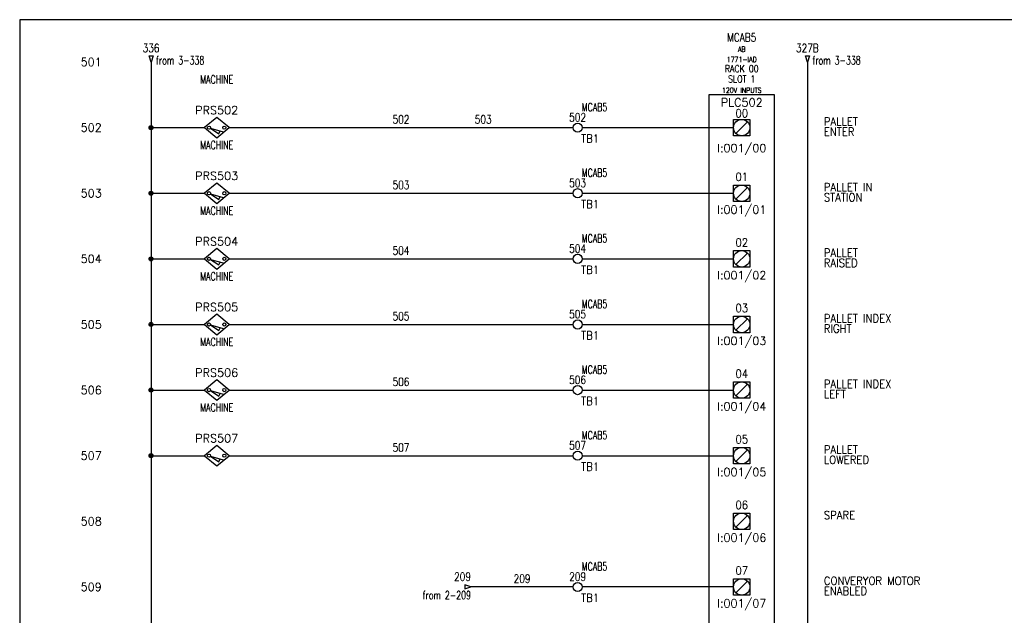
# Model space of a CAD drawing. Header units: inches. Extents: x 0 to 30, y 0 to 19.
# Tile 2 of 2: x 0 to 15, y 9.9 to 19. Entities that reach past the tile are written whole.
import ezdxf
from ezdxf.enums import TextEntityAlignment as Align

# ---------------------------------------------------------------- set-up
doc = ezdxf.new("R2010")
doc.units = ezdxf.units.IN
doc.header["$MEASUREMENT"] = 0
for name, color, linetype in [('BLK_14AWG', 252, 'Continuous'), ('DESC', 1, 'Continuous'), ('LOC', 140, 'Continuous'), ('MISC', 30, 'Continuous'), ('RED_18AWG', 1, 'Continuous'), ('SYMS', 7, 'Continuous'), ('TAGS', 30, 'Continuous'), ('TERMS', 6, 'Continuous'), ('WHT_16AWG', 7, 'Continuous'), ('WIRECOPY', 52, 'Continuous'), ('WIRENO', 3, 'Continuous'), ('WIREREF', 52, 'Continuous'), ('WIREREF_DEST', 62, 'Continuous'), ('XREF', 7, 'Continuous')]:
    doc.layers.add(name, color=color, linetype=linetype)
doc.layers.add('Viewports', color=3, linetype='Continuous', plot=False)
doc.styles.add('WD', font='romans.shx')

# ---------------------------------------------------------------- blocks, each defined once
blk = doc.blocks.new('PLCIO_4C34')
at = {"layer": 'SYMS'}
for p, q in [((0.5, 0.5), (-0.5, 0.5)), ((-0.5, 0.5), (-0.5, -16.375)), ((0.5, -16.375), (0.5, 0.5)), ((-0.125, 0.125), (0.125, 0.125)), ((-0.125, -0.125), (-0.125, 0.125)), ((-0.125, 0.125), (0.125, 0.125)), ((-0.125, -0.125), (-0.125, 0.125)), ((0.088, 0.088), (-0.088, -0.088)), ((0.125, 0.125), (0.125, -0.125)), ((0.125, 0.125), (0.125, -0.125)), ((0.125, -0.125), (-0.125, -0.125)), ((0.125, -0.125), (-0.125, -0.125)), ((-0.125, -0.875), (0.125, -0.875)), ((-0.125, -1.125), (-0.125, -0.875)), ((-0.125, -0.875), (0.125, -0.875)), ((-0.125, -1.125), (-0.125, -0.875)), ((0.125, -0.875), (0.125, -1.125)), ((0.125, -0.875), (0.125, -1.125)), ((0.088, -0.912), (-0.088, -1.088)), ((0.125, -1.125), (-0.125, -1.125)), ((0.125, -1.125), (-0.125, -1.125)), ((-0.125, -1.875), (0.125, -1.875)), ((-0.125, -2.125), (-0.125, -1.875)), ((-0.125, -1.875), (0.125, -1.875)), ((-0.125, -2.125), (-0.125, -1.875)), ((0.088, -1.912), (-0.088, -2.088)), ((0.125, -1.875), (0.125, -2.125)), ((0.125, -1.875), (0.125, -2.125)), ((0.125, -2.125), (-0.125, -2.125)), ((0.125, -2.125), (-0.125, -2.125)), ((-0.125, -2.875), (0.125, -2.875)), ((-0.125, -3.125), (-0.125, -2.875)), ((-0.125, -2.875), (0.125, -2.875)), ((-0.125, -3.125), (-0.125, -2.875)), ((0.088, -2.912), (-0.088, -3.088)), ((0.125, -2.875), (0.125, -3.125)), ((0.125, -2.875), (0.125, -3.125)), ((0.125, -3.125), (-0.125, -3.125)), ((0.125, -3.125), (-0.125, -3.125)), ((-0.125, -3.875), (0.125, -3.875)), ((-0.125, -4.125), (-0.125, -3.875)), ((-0.125, -3.875), (0.125, -3.875)), ((-0.125, -4.125), (-0.125, -3.875)), ((0.125, -3.875), (0.125, -4.125)), ((0.125, -3.875), (0.125, -4.125)), ((0.088, -3.912), (-0.088, -4.088)), ((0.125, -4.125), (-0.125, -4.125)), ((0.125, -4.125), (-0.125, -4.125)), ((-0.125, -4.875), (0.125, -4.875)), ((-0.125, -5.125), (-0.125, -4.875)), ((-0.125, -4.875), (0.125, -4.875)), ((-0.125, -5.125), (-0.125, -4.875)), ((0.088, -4.912), (-0.088, -5.088)), ((0.125, -4.875), (0.125, -5.125)), ((0.125, -4.875), (0.125, -5.125)), ((0.125, -5.125), (-0.125, -5.125)), ((0.125, -5.125), (-0.125, -5.125)), ((-0.125, -5.875), (0.125, -5.875)), ((-0.125, -6.125), (-0.125, -5.875)), ((-0.125, -5.875), (0.125, -5.875)), ((-0.125, -6.125), (-0.125, -5.875)), ((0.088, -5.912), (-0.088, -6.088)), ((0.125, -5.875), (0.125, -6.125)), ((0.125, -5.875), (0.125, -6.125)), ((0.125, -6.125), (-0.125, -6.125)), ((0.125, -6.125), (-0.125, -6.125)), ((-0.125, -6.875), (0.125, -6.875)), ((-0.125, -7.125), (-0.125, -6.875)), ((-0.125, -6.875), (0.125, -6.875)), ((-0.125, -7.125), (-0.125, -6.875)), ((0.125, -6.875), (0.125, -7.125)), ((0.125, -6.875), (0.125, -7.125)), ((0.088, -6.912), (-0.088, -7.088)), ((0.125, -7.125), (-0.125, -7.125)), ((0.125, -7.125), (-0.125, -7.125)), ((-0.125, -7.875), (0.125, -7.875)), ((-0.125, -8.125), (-0.125, -7.875)), ((-0.125, -7.875), (0.125, -7.875)), ((-0.125, -8.125), (-0.125, -7.875)), ((0.088, -7.912), (-0.088, -8.088)), ((0.125, -7.875), (0.125, -8.125)), ((0.125, -7.875), (0.125, -8.125)), ((0.125, -8.125), (-0.125, -8.125)), ((0.125, -8.125), (-0.125, -8.125)), ((-0.125, -8.875), (0.125, -8.875)), ((-0.125, -9.125), (-0.125, -8.875)), ((-0.125, -8.875), (0.125, -8.875)), ((-0.125, -9.125), (-0.125, -8.875)), ((0.088, -8.912), (-0.088, -9.088)), ((0.125, -8.875), (0.125, -9.125)), ((0.125, -8.875), (0.125, -9.125)), ((0.125, -9.125), (-0.125, -9.125)), ((0.125, -9.125), (-0.125, -9.125)), ((-0.125, -9.875), (0.125, -9.875)), ((-0.125, -10.125), (-0.125, -9.875)), ((-0.125, -9.875), (0.125, -9.875)), ((-0.125, -10.125), (-0.125, -9.875)), ((0.125, -9.875), (0.125, -10.125)), ((0.125, -9.875), (0.125, -10.125)), ((0.088, -9.912), (-0.088, -10.088)), ((0.125, -10.125), (-0.125, -10.125)), ((0.125, -10.125), (-0.125, -10.125)), ((-0.125, -10.875), (0.125, -10.875)), ((-0.125, -11.125), (-0.125, -10.875)), ((-0.125, -10.875), (0.125, -10.875)), ((-0.125, -11.125), (-0.125, -10.875)), ((0.088, -10.912), (-0.088, -11.088)), ((0.125, -10.875), (0.125, -11.125)), ((0.125, -10.875), (0.125, -11.125)), ((0.125, -11.125), (-0.125, -11.125)), ((0.125, -11.125), (-0.125, -11.125)), ((-0.125, -11.875), (0.125, -11.875)), ((-0.125, -12.125), (-0.125, -11.875)), ((-0.125, -11.875), (0.125, -11.875)), ((-0.125, -12.125), (-0.125, -11.875)), ((0.088, -11.912), (-0.088, -12.088)), ((0.125, -11.875), (0.125, -12.125)), ((0.125, -11.875), (0.125, -12.125)), ((0.125, -12.125), (-0.125, -12.125)), ((0.125, -12.125), (-0.125, -12.125)), ((-0.125, -12.875), (0.125, -12.875)), ((-0.125, -13.125), (-0.125, -12.875)), ((-0.125, -12.875), (0.125, -12.875)), ((-0.125, -13.125), (-0.125, -12.875)), ((0.125, -12.875), (0.125, -13.125)), ((0.125, -12.875), (0.125, -13.125)), ((0.088, -12.912), (-0.088, -13.088)), ((0.125, -13.125), (-0.125, -13.125)), ((0.125, -13.125), (-0.125, -13.125)), ((-0.125, -13.875), (0.125, -13.875)), ((-0.125, -14.125), (-0.125, -13.875)), ((-0.125, -13.875), (0.125, -13.875)), ((-0.125, -14.125), (-0.125, -13.875)), ((0.088, -13.912), (-0.088, -14.088)), ((0.125, -13.875), (0.125, -14.125)), ((0.125, -13.875), (0.125, -14.125)), ((0.125, -14.125), (-0.125, -14.125)), ((0.125, -14.125), (-0.125, -14.125)), ((-0.125, -14.875), (0.125, -14.875)), ((-0.125, -15.125), (-0.125, -14.875)), ((-0.125, -14.875), (0.125, -14.875)), ((-0.125, -15.125), (-0.125, -14.875)), ((0.088, -14.912), (-0.088, -15.088)), ((0.125, -14.875), (0.125, -15.125)), ((0.125, -14.875), (0.125, -15.125)), ((0.125, -15.125), (-0.125, -15.125)), ((0.125, -15.125), (-0.125, -15.125)), ((-0.125, -15.875), (0.125, -15.875)), ((-0.125, -16.125), (-0.125, -15.875)), ((0.125, -15.875), (0.125, -16.125)), ((0.088, -15.912), (-0.088, -16.088)), ((0.125, -16.125), (-0.125, -16.125)), ((-0.5, -16.375), (0.5, -16.375))]:
    blk.add_line(p, q, dxfattribs=at)
for centre in [(0, 0), (0, -1), (0, -2), (0, -3), (0, -4), (0, -5), (0, -6), (0, -7), (0, -8), (0, -9), (0, -10), (0, -11), (0, -12), (0, -13), (0, -14), (0, -15), (0, -16)]:
    blk.add_circle(centre, 0.125, dxfattribs=at)
at = {"layer": 'SYMS', "style": 'WD'}
for tag, width, p in [('INST', 0.8, (0, 1.482)), ('LOC', 0.8, (0, 1.312)), ('MFG', 0.8, (0, 1.156)), ('CAT', 0.9, (0, 1)), ('DESC', 0.8, (0, 0.53)), ('TERM01', 0.9, (0, 0.156)), ('TERM02', 0.9, (0, -0.812)), ('TERM03', 0.9, (0, -1.812)), ('TERM04', 0.9, (0, -2.812)), ('TERM05', 0.9, (0, -3.812)), ('TERM06', 0.9, (0, -4.812)), ('TERM07', 0.9, (0, -5.812)), ('TERM08', 0.9, (0, -6.812)), ('TERM09', 0.9, (0, -7.812)), ('TERM10', 0.9, (0, -8.812)), ('TERM11', 0.9, (0, -9.812)), ('TERM12', 0.9, (0, -10.812)), ('TERM13', 0.9, (0, -11.812)), ('TERM14', 0.9, (0, -12.812)), ('TERM15', 0.9, (0, -13.812)), ('TERM16', 0.9, (0, -14.812)), ('TERM17', 0.9, (0, -15.812))]:
    blk.add_attdef(tag, text='', height=0.125, dxfattribs=dict(at, width=width)).set_placement(p, align=Align.CENTER)
at = {"layer": 'SYMS', "linetype": 'Continuous', "style": 'WD', "flags": 9}
blk.add_attdef('ASSYCODE', text='', height=0.01, dxfattribs=at).set_placement((0.23, 1.071), align=Align.CENTER)
at = {"layer": 'SYMS', "style": 'WD'}
for tag, p in [('LINE1', (0, 0.844)), ('LINE2', (0, 0.688)), ('TAG', (0, 0.322))]:
    blk.add_attdef(tag, text='', height=0.125, dxfattribs=at).set_placement(p, align=Align.CENTER)
at = {"layer": 'SYMS', "style": 'WD', "width": 0.9}
for tag, p in [('DESCA01', (1.25, 0.031)), ('DESCB01', (1.25, -0.125)), ('DESCC01', (1.25, -0.281)), ('DESCD01', (1.25, -0.438)), ('DESCE01', (1.25, -0.594)), ('DESCA02', (1.25, -0.969)), ('DESCB02', (1.25, -1.125)), ('DESCC02', (1.25, -1.281)), ('DESCD02', (1.25, -1.438)), ('DESCE02', (1.25, -1.594)), ('DESCA03', (1.25, -1.969)), ('DESCB03', (1.25, -2.125)), ('DESCC03', (1.25, -2.281)), ('DESCD03', (1.25, -2.438)), ('DESCE03', (1.25, -2.594)), ('DESCA04', (1.25, -2.969)), ('DESCB04', (1.25, -3.125)), ('DESCC04', (1.25, -3.281)), ('DESCD04', (1.25, -3.438)), ('DESCE04', (1.25, -3.594)), ('DESCA05', (1.25, -3.969)), ('DESCB05', (1.25, -4.125)), ('DESCC05', (1.25, -4.281)), ('DESCD05', (1.25, -4.438)), ('DESCE05', (1.25, -4.594)), ('DESCA06', (1.25, -4.969)), ('DESCB06', (1.25, -5.125)), ('DESCC06', (1.25, -5.281)), ('DESCD06', (1.25, -5.438)), ('DESCE06', (1.25, -5.594)), ('DESCA07', (1.25, -5.969)), ('DESCB07', (1.25, -6.125)), ('DESCC07', (1.25, -6.281)), ('DESCD07', (1.25, -6.438)), ('DESCE07', (1.25, -6.594)), ('DESCA08', (1.25, -6.969)), ('DESCB08', (1.25, -7.125)), ('DESCC08', (1.25, -7.281)), ('DESCD08', (1.25, -7.438)), ('DESCE08', (1.25, -7.594)), ('DESCA09', (1.25, -7.969)), ('DESCB09', (1.25, -8.125)), ('DESCC09', (1.25, -8.281)), ('DESCD09', (1.25, -8.438)), ('DESCE09', (1.25, -8.594)), ('DESCA10', (1.25, -8.969)), ('DESCB10', (1.25, -9.125)), ('DESCC10', (1.25, -9.281)), ('DESCD10', (1.25, -9.438)), ('DESCE10', (1.25, -9.594)), ('DESCA11', (1.25, -9.969)), ('DESCB11', (1.25, -10.125)), ('DESCC11', (1.25, -10.281)), ('DESCD11', (1.25, -10.438)), ('DESCE11', (1.25, -10.594)), ('DESCA12', (1.25, -10.969)), ('DESCB12', (1.25, -11.125)), ('DESCC12', (1.25, -11.281)), ('DESCD12', (1.25, -11.438)), ('DESCE12', (1.25, -11.594)), ('DESCA13', (1.25, -11.969)), ('DESCB13', (1.25, -12.125)), ('DESCC13', (1.25, -12.281)), ('DESCD13', (1.25, -12.438)), ('DESCE13', (1.25, -12.594)), ('DESCA14', (1.25, -12.969)), ('DESCB14', (1.25, -13.125)), ('DESCC14', (1.25, -13.281)), ('DESCD14', (1.25, -13.438)), ('DESCE14', (1.25, -13.594)), ('DESCA15', (1.25, -13.969)), ('DESCB15', (1.25, -14.125)), ('DESCC15', (1.25, -14.281)), ('DESCD15', (1.25, -14.438)), ('DESCE15', (1.25, -14.594)), ('DESCA16', (1.25, -14.969)), ('DESCB16', (1.25, -15.125)), ('DESCC16', (1.25, -15.281)), ('DESCD16', (1.25, -15.438)), ('DESCE16', (1.25, -15.594))]:
    blk.add_attdef(tag, p, '', height=0.125, dxfattribs=at)
at = {"layer": 'SYMS', "style": 'WD', "flags": 1}
for tag, p in [('X4TERM01', (-0.125, 0)), ('X4TERM02', (-0.125, -1)), ('X4TERM03', (-0.125, -2)), ('X4TERM04', (-0.125, -3)), ('X4TERM05', (-0.125, -4)), ('X4TERM06', (-0.125, -5)), ('X4TERM07', (-0.125, -6)), ('X4TERM08', (-0.125, -7)), ('X4TERM09', (-0.125, -8)), ('X4TERM10', (-0.125, -9)), ('X4TERM11', (-0.125, -10)), ('X4TERM12', (-0.125, -11)), ('X4TERM13', (-0.125, -12)), ('X4TERM14', (-0.125, -13)), ('X4TERM15', (-0.125, -14)), ('X4TERM16', (-0.125, -15)), ('X1TERM17', (0.125, -16))]:
    blk.add_attdef(tag, p, '', height=0.01, dxfattribs=at)
at = {"layer": 'SYMS', "style": 'WD', "width": 0.9}
for tag, p in [('TERMDESC01', (-0.188, -0.062)), ('TERMDESC02', (-0.188, -1.062)), ('TERMDESC03', (-0.188, -2.062)), ('TERMDESC04', (-0.188, -3.062)), ('TERMDESC05', (-0.188, -4.062)), ('TERMDESC06', (-0.188, -5.062)), ('TERMDESC07', (-0.188, -6.062)), ('TERMDESC08', (-0.188, -7.062)), ('TERMDESC09', (-0.188, -8.062)), ('TERMDESC10', (-0.188, -9.062)), ('TERMDESC11', (-0.188, -10.062)), ('TERMDESC12', (-0.188, -11.062)), ('TERMDESC13', (-0.188, -12.062)), ('TERMDESC14', (-0.188, -13.062)), ('TERMDESC15', (-0.188, -14.062)), ('TERMDESC16', (-0.188, -15.062))]:
    blk.add_attdef(tag, text='', height=0.125, dxfattribs=at).set_placement(p, align=Align.TOP_RIGHT)
at = {"layer": 'SYMS', "style": 'WD'}
for tag, p in [('TAGA01', (0, -0.25)), ('TAGA02', (0, -1.188)), ('TAGA03', (0, -2.188)), ('TAGA04', (0, -3.188)), ('TAGA05', (0, -4.188)), ('TAGA06', (0, -5.188)), ('TAGA07', (0, -6.188)), ('TAGA08', (0, -7.188)), ('TAGA09', (0, -8.188)), ('TAGA10', (0, -9.188)), ('TAGA11', (0, -10.188)), ('TAGA12', (0, -11.188)), ('TAGA13', (0, -12.188)), ('TAGA14', (0, -13.188)), ('TAGA15', (0, -14.188)), ('TAGA16', (0, -15.188))]:
    blk.add_attdef(tag, text='', height=0.125, dxfattribs=at).set_placement(p, align=Align.TOP_CENTER)
at = {"layer": 'SYMS', "style": 'WD', "width": 0.9}
blk.add_attdef('TERMDESC17', text='', height=0.125, dxfattribs=at).set_placement((0.188, -16.062), align=Align.TOP_LEFT)
blk = doc.blocks.new('WD_MLRH')
at = {"style": 'WD'}
blk.add_attdef('RUNGFIRST', text='', height=0.125, dxfattribs=at).set_placement((-0.25, 0), align=Align.MIDDLE_RIGHT)
at = {"style": 'WD', "flags": 1}
for tag, p in [('RUNGHORV', (-0.25, -0.127)), ('RUNGINC', (-0.25, -0.163)), ('WIREMODE', (-0.25, -0.281)), ('RUNGDIST', (-0.25, -0.2)), ('RUNGCNT', (-0.25, -0.237)), ('WIREFMT', (-0.25, -0.321)), ('WIRE-START', (-0.25, -0.356)), ('WIRE-GSUF', (-0.25, -0.396)), ('PH3SPACE', (-0.25, -0.437))]:
    blk.add_attdef(tag, text='', height=0.025, dxfattribs=at).set_placement(p, align=Align.RIGHT)
blk = doc.blocks.new('WDDOT')
for radius in [0.03, 0.0187, 0.00929]:
    blk.add_circle((0, 0), radius)
blk = doc.blocks.new('HA1D2')
blk.add_lwpolyline([(0, 0.094), (0.031, 0.094), (0, 0), (-0.031, 0.094), (0, 0.094)])
at = {"style": 'WD', "width": 0.8, "flags": 8}
blk.add_attdef('WIRENO', text='', height=0.125, dxfattribs=at).set_placement((0, 0.15), align=Align.CENTER)
at = {"style": 'WD', "flags": 1}
for tag, p in [('X8TERM01', (0, 0)), ('SIGCODE', (0.026, 0.066))]:
    blk.add_attdef(tag, p, '', height=0.01, dxfattribs=at)
at = {"style": 'WD', "width": 0.7}
for tag, p in [('XREF', (0.077, -0.037)), ('DESC1', (0.077, -0.206))]:
    blk.add_attdef(tag, p, '', height=0.125, dxfattribs=at)
blk = doc.blocks.new('HT0W02')
blk.add_circle((0, 0), 0.0699)
at = {"style": 'WD'}
for tag, p, width in [('INST', (0.062, 0.42), 0.7), ('LOC', (0.062, 0.25), 0.7), ('DESC1', (0.053, -0.385), 0.8)]:
    blk.add_attdef(tag, p, '', height=0.125, dxfattribs=dict(at, width=width))
at = {"linetype": 'Continuous', "style": 'WD', "width": 0.8, "flags": 8}
blk.add_attdef('WIRENO', text='', height=0.125, dxfattribs=at).set_placement((0, 0.094), align=Align.CENTER)
at = {"style": 'WD', "flags": 1}
for tag, p, height in [('X4TERM01', (-0.07, 0), 0.0125), ('X4TERMDESC01', (-0.055, -0.023), 0.025), ('X2TERMDESC01', (-0.006, 0.029), 0.025), ('X2TERM01', (0, 0.07), 0.0125), ('STRIPSEQ', (0, 0), 0.00125), ('X1TERMDESC01', (0.039, -0.003), 0.025), ('X1TERM01', (0.07, 0), 0.0125), ('LINKTERM', (0, -0.002), 0.00125), ('X8TERM01', (0, -0.07), 0.0125), ('X8TERMDESC01', (0, -0.054), 0.025)]:
    blk.add_attdef(tag, p, '', height=height, dxfattribs=at)
at = {"linetype": 'Continuous', "style": 'WD'}
for tag, p, height, width, flags in [('TAGSTRIP', (0.053, -0.229), 0.125, 0.9, 8), ('CAT', (0.213, -0.406), 0.109, 0.8, 1), ('DESC2', (0.053, -0.541), 0.125, 0.8, 8), ('DESC3', (0.053, -0.698), 0.125, 0.8, 8)]:
    blk.add_attdef(tag, p, '', height=height, dxfattribs=dict(at, width=width, flags=flags))
at = {"linetype": 'Continuous', "style": 'WD', "width": 0.8, "flags": 1}
blk.add_attdef('MFG', text='', height=0.109, dxfattribs=at).set_placement((0.088, -0.406), align=Align.RIGHT)
at = {"style": 'WD', "width": 0.7, "flags": 1}
blk.add_attdef('ASSYCODE', (0.062, -0.281), '', height=0.01, dxfattribs=at)
blk = doc.blocks.new('HA1D3')
blk.add_lwpolyline([(-0.094, 0), (-0.094, -0.031), (0, 0), (-0.094, 0.031), (-0.094, 0)])
at = {"style": 'WD', "width": 0.8, "flags": 8}
blk.add_attdef('WIRENO', text='', height=0.125, dxfattribs=at).set_placement((0, 0.094), align=Align.RIGHT)
at = {"style": 'WD', "flags": 1}
blk.add_attdef('SIGCODE', text='', height=0.01, dxfattribs=at).set_placement((-0.02, 0.047), align=Align.RIGHT)
blk.add_attdef('X1TERM01', (0, 0), '', height=0.01, dxfattribs=at)
at = {"style": 'WD', "width": 0.7}
for tag, p in [('XREF', (0, -0.188)), ('DESC1', (0, -0.375))]:
    blk.add_attdef(tag, text='', height=0.125, dxfattribs=at).set_placement(p, align=Align.RIGHT)
blk = doc.blocks.new('WD_WNH')
at = {"linetype": 'Continuous', "style": 'WD', "width": 0.8}
blk.add_attdef('WIRENO', text='', height=0.125, dxfattribs=at).set_placement((0, 0.062), align=Align.CENTER)
at = {"style": 'WD', "flags": 1}
for tag, p in [('W01USER', (0, 0.078)), ('W02USER', (0, 0.07)), ('W03USER', (0, 0.062)), ('W04USER', (0, 0.055)), ('W05USER', (0, 0.047)), ('W06USER', (0, 0.039)), ('W07USER', (0, 0.031)), ('W08USER', (0, 0.023)), ('W09USER', (0, 0.016)), ('W10USER', (0, 0.008))]:
    blk.add_attdef(tag, text='', height=0.005, dxfattribs=at).set_placement(p, align=Align.CENTER)
blk = doc.blocks.new('HPX11')
for p, q in [((0, 0.156), (-0.188, 0)), ((0.188, 0), (0, 0.156)), ((-0.188, 0), (0, -0.156)), ((0, -0.156), (0.188, 0))]:
    blk.add_line(p, q)
at = {"linetype": 'Continuous'}
for p, q in [((-0.094, -0.008), (0.031, -0.093)), ((-0.094, -0.008), (0.098, -0.063)), ((0.031, -0.093), (0.055, -0.05))]:
    blk.add_line(p, q, dxfattribs=at)
for centre in [(-0.116, 0), (0.116, 0)]:
    blk.add_circle(centre, 0.0242)
at = {"style": 'WD', "width": 0.7}
for tag, p in [('INST', (0, 0.841)), ('LOC', (0, 0.672)), ('DESC1', (0, 0.516)), ('DESC2', (0, 0.359)), ('XREF', (0, -0.314)), ('WDTAGALT', (-0.009, -0.469))]:
    blk.add_attdef(tag, text='', height=0.125, dxfattribs=at).set_placement(p, align=Align.CENTER)
at = {"style": 'WD'}
blk.add_attdef('TAG1', text='', height=0.125, dxfattribs=at).set_placement((0, 0.203), align=Align.CENTER)
for tag, p in [('X2LINK', (0, 0.297)), ('X8LINK', (0, -0.172))]:
    blk.add_attdef(tag, p, '', height=0.01, dxfattribs=at)
at = {"linetype": 'Continuous', "style": 'WD', "flags": 8}
for tag, p in [('TERM03', (-0.062, 0.172)), ('TERM01', (-0.25, -0.031))]:
    blk.add_attdef(tag, text='', height=0.125, dxfattribs=at).set_placement(p, align=Align.TOP_RIGHT)
at = {"style": 'WD'}
for tag, p, height, flags in [('X2TERM03', (0, 0.156), 0.0125, 1), ('X4TERM01', (-0.188, 0), 0.0125, 1), ('CONTACT', (0.038, 0.02), 0.01, 1), ('FAMILY', (0.038, 0.037), 0.01, 9), ('X1TERM02', (0.188, 0), 0.0125, 1)]:
    blk.add_attdef(tag, p, '', height=height, dxfattribs=dict(at, flags=flags))
at = {"linetype": 'Continuous', "style": 'WD', "flags": 9}
for tag, p in [('CAT', (0.063, -0.007)), ('ASSYCODE', (0.062, -0.043)), ('MFG', (0.063, -0.027))]:
    blk.add_attdef(tag, text='', height=0.01, dxfattribs=at).set_placement(p, align=Align.CENTER)
at = {"linetype": 'Continuous', "style": 'WD', "flags": 8}
blk.add_attdef('TERM02', text='', height=0.125, dxfattribs=at).set_placement((0.25, -0.031), align=Align.TOP_LEFT)
blk = doc.blocks.new('WD_WCH')
at = {"linetype": 'Continuous', "style": 'WD', "width": 0.8}
blk.add_attdef('WIRECOPY', text='', height=0.125, dxfattribs=at).set_placement((0, 0.0625), align=Align.CENTER)

msp = doc.modelspace()

# ---------------------------------------------------------------- linework, layer by layer
at = {"layer": 'BLK_14AWG'}
for p, q in [((2.001, 18.375), (2.001, 0.625)), ((2.001, 17.375), (2.813, 17.375)), ((2.001, 16.375), (2.813, 16.375)), ((2.001, 15.375), (2.813, 15.375)), ((2.001, 14.375), (2.813, 14.375)), ((2.001, 13.375), (2.813, 13.375)), ((2.001, 12.375), (2.813, 12.375))]:
    msp.add_line(p, q, dxfattribs=at)
at = {"layer": 'RED_18AWG'}
for p, q in [((3.188, 17.375), (8.43, 17.375)), ((8.57, 17.375), (10.875, 17.375)), ((3.188, 16.375), (8.43, 16.375)), ((8.57, 16.375), (10.875, 16.375)), ((3.188, 15.375), (8.43, 15.375)), ((8.57, 15.375), (10.875, 15.375)), ((3.188, 14.375), (8.43, 14.375)), ((8.57, 14.375), (10.875, 14.375)), ((3.188, 13.375), (8.43, 13.375)), ((8.57, 13.375), (10.875, 13.375)), ((3.188, 12.375), (8.43, 12.375)), ((8.57, 12.375), (10.875, 12.375)), ((8.43, 10.375), (6.875, 10.375)), ((10.875, 10.375), (8.57, 10.375))]:
    msp.add_line(p, q, dxfattribs=at)
at = {"layer": 'Viewports'}
msp.add_lwpolyline([(0, 0), (30, 0), (30, 19.02), (0, 19.02)], close=True, dxfattribs=at)
at = {"layer": 'WHT_16AWG'}
msp.add_line((12, 18.375), (12, 0.625), dxfattribs=at)

# ---------------------------------------------------------------- block references
ref = msp.add_blockref('PLCIO_4C34', (11, 17.375))
ref.add_attrib('TERM01', '00', dxfattribs={"layer": 'TERMS', "height": 0.125, "style": 'WD', "width": 0.9}).set_placement((11, 17.531), align=Align.CENTER)
ref.add_attrib('TAGA01', 'I:001/00', dxfattribs={"layer": 'TAGS', "height": 0.125, "style": 'WD'}).set_placement((11, 17.125), align=Align.TOP_CENTER)
ref.add_attrib('DESCA01', 'PALLET', (12.25, 17.406), dxfattribs={"layer": 'DESC', "height": 0.125, "style": 'WD', "width": 0.9})
ref.add_attrib('DESCB01', 'ENTER', (12.25, 17.25), dxfattribs={"layer": 'DESC', "height": 0.125, "style": 'WD', "width": 0.9})
ref.add_attrib('LINE1', 'RACK 00', dxfattribs={"layer": 'MISC', "height": 0.1094, "style": 'WD', "width": 0.8}).set_placement((11, 18.219), align=Align.CENTER)
ref.add_attrib('DESC', '120V INPUTS', dxfattribs={"layer": 'DESC', "height": 0.07812, "style": 'WD', "width": 0.8}).set_placement((11, 17.905), align=Align.CENTER)
ref.add_attrib('TAG', 'PLC502', dxfattribs={"layer": 'TAGS', "height": 0.125, "style": 'WD'}).set_placement((11, 17.697), align=Align.CENTER)
ref.add_attrib('LINE2', 'SLOT 1', dxfattribs={"layer": 'MISC', "height": 0.1094, "style": 'WD', "width": 0.8}).set_placement((11, 18.062), align=Align.CENTER)
ref.add_attrib('MFG', 'AB', dxfattribs={"layer": 'MISC', "height": 0.0781, "style": 'WD', "width": 0.8}).set_placement((11, 18.531), align=Align.CENTER)
ref.add_attrib('LOC', 'MCAB5', dxfattribs={"layer": 'LOC', "height": 0.125, "style": 'WD', "width": 0.8}).set_placement((11, 18.688), align=Align.CENTER)
ref.add_attrib('CAT', '1771-IAD', dxfattribs={"layer": 'MISC', "height": 0.0781, "style": 'WD', "width": 0.8}).set_placement((11, 18.375), align=Align.CENTER)
ref.add_attrib('TERM02', '01', dxfattribs={"layer": 'TERMS', "height": 0.125, "style": 'WD', "width": 0.9}).set_placement((11, 16.562), align=Align.CENTER)
ref.add_attrib('TAGA02', 'I:001/01', dxfattribs={"layer": 'TAGS', "height": 0.125, "style": 'WD'}).set_placement((11, 16.188), align=Align.TOP_CENTER)
ref.add_attrib('DESCA02', 'PALLET IN ', (12.25, 16.406), dxfattribs={"layer": 'DESC', "height": 0.125, "style": 'WD', "width": 0.9})
ref.add_attrib('DESCB02', 'STATION', (12.25, 16.25), dxfattribs={"layer": 'DESC', "height": 0.125, "style": 'WD', "width": 0.9})
ref.add_attrib('TERM03', '02', dxfattribs={"layer": 'TERMS', "height": 0.125, "style": 'WD', "width": 0.9}).set_placement((11, 15.562), align=Align.CENTER)
ref.add_attrib('TAGA03', 'I:001/02', dxfattribs={"layer": 'TAGS', "height": 0.125, "style": 'WD'}).set_placement((11, 15.188), align=Align.TOP_CENTER)
ref.add_attrib('DESCA03', 'PALLET', (12.25, 15.406), dxfattribs={"layer": 'DESC', "height": 0.125, "style": 'WD', "width": 0.9})
ref.add_attrib('DESCB03', 'RAISED', (12.25, 15.25), dxfattribs={"layer": 'DESC', "height": 0.125, "style": 'WD', "width": 0.9})
ref.add_attrib('TERM04', '03', dxfattribs={"layer": 'TERMS', "height": 0.125, "style": 'WD', "width": 0.9}).set_placement((11, 14.562), align=Align.CENTER)
ref.add_attrib('TAGA04', 'I:001/03', dxfattribs={"layer": 'TAGS', "height": 0.125, "style": 'WD'}).set_placement((11, 14.188), align=Align.TOP_CENTER)
ref.add_attrib('DESCA04', 'PALLET INDEX', (12.25, 14.406), dxfattribs={"layer": 'DESC', "height": 0.125, "style": 'WD', "width": 0.9})
ref.add_attrib('DESCB04', 'RIGHT', (12.25, 14.25), dxfattribs={"layer": 'DESC', "height": 0.125, "style": 'WD', "width": 0.9})
ref.add_attrib('TERM05', '04', dxfattribs={"layer": 'TERMS', "height": 0.125, "style": 'WD', "width": 0.9}).set_placement((11, 13.562), align=Align.CENTER)
ref.add_attrib('TAGA05', 'I:001/04', dxfattribs={"layer": 'TAGS', "height": 0.125, "style": 'WD'}).set_placement((11, 13.188), align=Align.TOP_CENTER)
ref.add_attrib('DESCA05', 'PALLET INDEX', (12.25, 13.406), dxfattribs={"layer": 'DESC', "height": 0.125, "style": 'WD', "width": 0.9})
ref.add_attrib('DESCB05', 'LEFT', (12.25, 13.25), dxfattribs={"layer": 'DESC', "height": 0.125, "style": 'WD', "width": 0.9})
ref.add_attrib('TERM06', '05', dxfattribs={"layer": 'TERMS', "height": 0.125, "style": 'WD', "width": 0.9}).set_placement((11, 12.562), align=Align.CENTER)
ref.add_attrib('TAGA06', 'I:001/05', dxfattribs={"layer": 'TAGS', "height": 0.125, "style": 'WD'}).set_placement((11, 12.188), align=Align.TOP_CENTER)
ref.add_attrib('DESCA06', 'PALLET', (12.25, 12.406), dxfattribs={"layer": 'DESC', "height": 0.125, "style": 'WD', "width": 0.9})
ref.add_attrib('DESCB06', 'LOWERED', (12.25, 12.25), dxfattribs={"layer": 'DESC', "height": 0.125, "style": 'WD', "width": 0.9})
ref.add_attrib('TERM07', '06', dxfattribs={"layer": 'TERMS', "height": 0.125, "style": 'WD', "width": 0.9}).set_placement((11, 11.562), align=Align.CENTER)
ref.add_attrib('TAGA07', 'I:001/06', dxfattribs={"layer": 'TAGS', "height": 0.125, "style": 'WD'}).set_placement((11, 11.188), align=Align.TOP_CENTER)
ref.add_attrib('DESCA07', 'SPARE', (12.25, 11.406), dxfattribs={"layer": 'DESC', "height": 0.125, "style": 'WD', "width": 0.9})
ref.add_attrib('TERM08', '07', dxfattribs={"layer": 'TERMS', "height": 0.125, "style": 'WD', "width": 0.9}).set_placement((11, 10.562), align=Align.CENTER)
ref.add_attrib('TAGA08', 'I:001/07', dxfattribs={"layer": 'TAGS', "height": 0.125, "style": 'WD'}).set_placement((11, 10.188), align=Align.TOP_CENTER)
ref.add_attrib('DESCA08', 'CONVERYOR MOTOR', (12.25, 10.406), dxfattribs={"layer": 'DESC', "height": 0.125, "style": 'WD', "width": 0.9})
ref.add_attrib('DESCB08', 'ENABLED', (12.25, 10.25), dxfattribs={"layer": 'DESC', "height": 0.125, "style": 'WD', "width": 0.9})
ref.add_attrib('TERM09', '10', dxfattribs={"layer": 'TERMS', "height": 0.125, "style": 'WD', "width": 0.9}).set_placement((11, 9.562), align=Align.CENTER)
ref.add_attrib('TAGA09', 'I:001/10', dxfattribs={"layer": 'TAGS', "height": 0.125, "style": 'WD'}).set_placement((11, 9.188), align=Align.TOP_CENTER)
ref.add_attrib('DESCA09', 'HYDRAULIC MOTOR', (12.25, 9.406), dxfattribs={"layer": 'DESC', "height": 0.125, "style": 'WD', "width": 0.9})
ref.add_attrib('DESCB09', 'ENABLED', (12.25, 9.25), dxfattribs={"layer": 'DESC', "height": 0.125, "style": 'WD', "width": 0.9})
ref.add_attrib('TERM10', '11', dxfattribs={"layer": 'TERMS', "height": 0.125, "style": 'WD', "width": 0.9}).set_placement((11, 8.562), align=Align.CENTER)
ref.add_attrib('TAGA10', 'I:001/11', dxfattribs={"layer": 'TAGS', "height": 0.125, "style": 'WD'}).set_placement((11, 8.188), align=Align.TOP_CENTER)
ref.add_attrib('DESCA10', 'INDEXING MOTOR', (12.25, 8.406), dxfattribs={"layer": 'DESC', "height": 0.125, "style": 'WD', "width": 0.9})
ref.add_attrib('DESCB10', 'ENABLED', (12.25, 8.25), dxfattribs={"layer": 'DESC', "height": 0.125, "style": 'WD', "width": 0.9})
ref.add_attrib('TERM11', '12', dxfattribs={"layer": 'TERMS', "height": 0.125, "style": 'WD', "width": 0.9}).set_placement((11, 7.562), align=Align.CENTER)
ref.add_attrib('TAGA11', 'I:001/12', dxfattribs={"layer": 'TAGS', "height": 0.125, "style": 'WD'}).set_placement((11, 7.188), align=Align.TOP_CENTER)
ref.add_attrib('DESCA11', 'SPARE', (12.25, 7.406), dxfattribs={"layer": 'DESC', "height": 0.125, "style": 'WD', "width": 0.9})
ref.add_attrib('TERM12', '13', dxfattribs={"layer": 'TERMS', "height": 0.125, "style": 'WD', "width": 0.9}).set_placement((11, 6.562), align=Align.CENTER)
ref.add_attrib('TAGA12', 'I:001/13', dxfattribs={"layer": 'TAGS', "height": 0.125, "style": 'WD'}).set_placement((11, 6.188), align=Align.TOP_CENTER)
ref.add_attrib('DESCA12', 'SPARE', (12.25, 6.406), dxfattribs={"layer": 'DESC', "height": 0.125, "style": 'WD', "width": 0.9})
ref.add_attrib('TERM13', '14', dxfattribs={"layer": 'TERMS', "height": 0.125, "style": 'WD', "width": 0.9}).set_placement((11, 5.562), align=Align.CENTER)
ref.add_attrib('TAGA13', 'I:001/14', dxfattribs={"layer": 'TAGS', "height": 0.125, "style": 'WD'}).set_placement((11, 5.188), align=Align.TOP_CENTER)
ref.add_attrib('DESCA13', 'SPARE', (12.25, 5.406), dxfattribs={"layer": 'DESC', "height": 0.125, "style": 'WD', "width": 0.9})
ref.add_attrib('TERM14', '15', dxfattribs={"layer": 'TERMS', "height": 0.125, "style": 'WD', "width": 0.9}).set_placement((11, 4.562), align=Align.CENTER)
ref.add_attrib('TAGA14', 'I:001/15', dxfattribs={"layer": 'TAGS', "height": 0.125, "style": 'WD'}).set_placement((11, 4.188), align=Align.TOP_CENTER)
ref.add_attrib('DESCA14', 'SPARE', (12.25, 4.406), dxfattribs={"layer": 'DESC', "height": 0.125, "style": 'WD', "width": 0.9})
ref.add_attrib('TERM15', '16', dxfattribs={"layer": 'TERMS', "height": 0.125, "style": 'WD', "width": 0.9}).set_placement((11, 3.562), align=Align.CENTER)
ref.add_attrib('TAGA15', 'I:001/16', dxfattribs={"layer": 'TAGS', "height": 0.125, "style": 'WD'}).set_placement((11, 3.188), align=Align.TOP_CENTER)
ref.add_attrib('DESCA15', 'SPARE', (12.25, 3.406), dxfattribs={"layer": 'DESC', "height": 0.125, "style": 'WD', "width": 0.9})
ref.add_attrib('TERM16', '17', dxfattribs={"layer": 'TERMS', "height": 0.125, "style": 'WD', "width": 0.9}).set_placement((11, 2.562), align=Align.CENTER)
ref.add_attrib('TAGA16', 'I:001/17', dxfattribs={"layer": 'TAGS', "height": 0.125, "style": 'WD'}).set_placement((11, 2.188), align=Align.TOP_CENTER)
ref.add_attrib('DESCA16', 'SPARE', (12.25, 2.406), dxfattribs={"layer": 'DESC', "height": 0.125, "style": 'WD', "width": 0.9})
ref.add_attrib('TERM17', 'L2', dxfattribs={"layer": 'TERMS', "height": 0.125, "style": 'WD', "width": 0.9}).set_placement((11, 1.562), align=Align.CENTER)
ref.add_attrib('TERMDESC17', 'E', dxfattribs={"layer": 'TERMS', "height": 0.125, "style": 'WD', "width": 0.9}).set_placement((11.188, 1.312), align=Align.TOP_LEFT)
at = {"layer": 'SYMS'}
ref = msp.add_blockref('HA1D2', (2.001, 18.375), dxfattribs=at)
ref.add_attrib('WIRENO', '336', dxfattribs={"layer": 'WIREREF_DEST', "height": 0.125, "style": 'WD', "width": 0.8, "flags": 8}).set_placement((2.001, 18.525), align=Align.CENTER)
ref.add_attrib('XREF', 'from 3-338', (2.077, 18.338), dxfattribs={"layer": 'XREF', "height": 0.125, "style": 'WD', "width": 0.7})
ref = msp.add_blockref('HA1D2', (12, 18.375), dxfattribs=at)
ref.add_attrib('WIRENO', '327B', dxfattribs={"layer": 'WIREREF_DEST', "height": 0.125, "style": 'WD', "width": 0.8, "flags": 8}).set_placement((12, 18.525), align=Align.CENTER)
ref.add_attrib('XREF', 'from 3-338', (12.077, 18.338), dxfattribs={"layer": 'XREF', "height": 0.125, "style": 'WD', "width": 0.7})
ref = msp.add_blockref('WD_MLRH', (1.5, 18.375), dxfattribs=at)
ref.add_attrib('RUNGFIRST', '501', dxfattribs={"layer": 'MISC', "height": 0.125, "style": 'WD'}).set_placement((1.25, 18.375), align=Align.MIDDLE_RIGHT)
ref = msp.add_blockref('HPX11', (3.001, 17.375), dxfattribs=at)
ref.add_attrib('LOC', 'MACHINE', dxfattribs={"layer": 'LOC', "height": 0.125, "style": 'WD', "width": 0.7}).set_placement((3.001, 18.047), align=Align.CENTER)
ref.add_attrib('TAG1', 'PRS502', dxfattribs={"layer": 'TAGS', "height": 0.125, "style": 'WD'}).set_placement((3.001, 17.578), align=Align.CENTER)
ref = msp.add_blockref('HT0W02', (8.5, 17.375), dxfattribs=at)
ref.add_attrib('WIRENO', '502', dxfattribs={"layer": 'WIREREF', "linetype": 'Continuous', "height": 0.125, "style": 'WD', "width": 0.8, "flags": 8}).set_placement((8.5, 17.469), align=Align.CENTER)
ref.add_attrib('LOC', 'MCAB5', (8.562, 17.625), dxfattribs={"layer": 'LOC', "height": 0.125, "style": 'WD', "width": 0.7})
ref.add_attrib('TAGSTRIP', 'TB1', (8.553, 17.146), dxfattribs={"layer": 'TAGS', "linetype": 'Continuous', "height": 0.125, "style": 'WD', "width": 0.9, "flags": 8})
for p in [(2.001, 17.375), (2.001, 16.375), (2.001, 15.375), (2.001, 14.375), (2.001, 13.375), (2.001, 12.375)]:
    msp.add_blockref('WDDOT', p, dxfattribs=at)
ref = msp.add_blockref('HPX11', (3.001, 16.375), dxfattribs=at)
ref.add_attrib('LOC', 'MACHINE', dxfattribs={"layer": 'LOC', "height": 0.125, "style": 'WD', "width": 0.7}).set_placement((3.001, 17.047), align=Align.CENTER)
ref.add_attrib('TAG1', 'PRS503', dxfattribs={"layer": 'TAGS', "height": 0.125, "style": 'WD'}).set_placement((3.001, 16.578), align=Align.CENTER)
ref = msp.add_blockref('HT0W02', (8.5, 16.375), dxfattribs=at)
ref.add_attrib('WIRENO', '503', dxfattribs={"layer": 'WIREREF', "linetype": 'Continuous', "height": 0.125, "style": 'WD', "width": 0.8, "flags": 8}).set_placement((8.5, 16.469), align=Align.CENTER)
ref.add_attrib('LOC', 'MCAB5', (8.562, 16.625), dxfattribs={"layer": 'LOC', "height": 0.125, "style": 'WD', "width": 0.7})
ref.add_attrib('TAGSTRIP', 'TB1', (8.553, 16.146), dxfattribs={"layer": 'TAGS', "linetype": 'Continuous', "height": 0.125, "style": 'WD', "width": 0.9, "flags": 8})
ref = msp.add_blockref('HPX11', (3.001, 15.375), dxfattribs=at)
ref.add_attrib('LOC', 'MACHINE', dxfattribs={"layer": 'LOC', "height": 0.125, "style": 'WD', "width": 0.7}).set_placement((3.001, 16.047), align=Align.CENTER)
ref.add_attrib('TAG1', 'PRS504', dxfattribs={"layer": 'TAGS', "height": 0.125, "style": 'WD'}).set_placement((3.001, 15.578), align=Align.CENTER)
ref = msp.add_blockref('HT0W02', (8.5, 15.375), dxfattribs=at)
ref.add_attrib('WIRENO', '504', dxfattribs={"layer": 'WIREREF', "linetype": 'Continuous', "height": 0.125, "style": 'WD', "width": 0.8, "flags": 8}).set_placement((8.5, 15.469), align=Align.CENTER)
ref.add_attrib('LOC', 'MCAB5', (8.562, 15.625), dxfattribs={"layer": 'LOC', "height": 0.125, "style": 'WD', "width": 0.7})
ref.add_attrib('TAGSTRIP', 'TB1', (8.553, 15.146), dxfattribs={"layer": 'TAGS', "linetype": 'Continuous', "height": 0.125, "style": 'WD', "width": 0.9, "flags": 8})
ref = msp.add_blockref('HPX11', (3.001, 14.375), dxfattribs=at)
ref.add_attrib('LOC', 'MACHINE', dxfattribs={"layer": 'LOC', "height": 0.125, "style": 'WD', "width": 0.7}).set_placement((3.001, 15.047), align=Align.CENTER)
ref.add_attrib('TAG1', 'PRS505', dxfattribs={"layer": 'TAGS', "height": 0.125, "style": 'WD'}).set_placement((3.001, 14.578), align=Align.CENTER)
ref = msp.add_blockref('HT0W02', (8.5, 14.375), dxfattribs=at)
ref.add_attrib('WIRENO', '505', dxfattribs={"layer": 'WIREREF', "linetype": 'Continuous', "height": 0.125, "style": 'WD', "width": 0.8, "flags": 8}).set_placement((8.5, 14.469), align=Align.CENTER)
ref.add_attrib('LOC', 'MCAB5', (8.562, 14.625), dxfattribs={"layer": 'LOC', "height": 0.125, "style": 'WD', "width": 0.7})
ref.add_attrib('TAGSTRIP', 'TB1', (8.553, 14.146), dxfattribs={"layer": 'TAGS', "linetype": 'Continuous', "height": 0.125, "style": 'WD', "width": 0.9, "flags": 8})
ref = msp.add_blockref('HPX11', (3.001, 13.375), dxfattribs=at)
ref.add_attrib('LOC', 'MACHINE', dxfattribs={"layer": 'LOC', "height": 0.125, "style": 'WD', "width": 0.7}).set_placement((3.001, 14.047), align=Align.CENTER)
ref.add_attrib('TAG1', 'PRS506', dxfattribs={"layer": 'TAGS', "height": 0.125, "style": 'WD'}).set_placement((3.001, 13.578), align=Align.CENTER)
ref = msp.add_blockref('HT0W02', (8.5, 13.375), dxfattribs=at)
ref.add_attrib('WIRENO', '506', dxfattribs={"layer": 'WIREREF', "linetype": 'Continuous', "height": 0.125, "style": 'WD', "width": 0.8, "flags": 8}).set_placement((8.5, 13.469), align=Align.CENTER)
ref.add_attrib('LOC', 'MCAB5', (8.562, 13.625), dxfattribs={"layer": 'LOC', "height": 0.125, "style": 'WD', "width": 0.7})
ref.add_attrib('TAGSTRIP', 'TB1', (8.553, 13.146), dxfattribs={"layer": 'TAGS', "linetype": 'Continuous', "height": 0.125, "style": 'WD', "width": 0.9, "flags": 8})
ref = msp.add_blockref('HPX11', (3.001, 12.375), dxfattribs=at)
ref.add_attrib('LOC', 'MACHINE', dxfattribs={"layer": 'LOC', "height": 0.125, "style": 'WD', "width": 0.7}).set_placement((3.001, 13.047), align=Align.CENTER)
ref.add_attrib('TAG1', 'PRS507', dxfattribs={"layer": 'TAGS', "height": 0.125, "style": 'WD'}).set_placement((3.001, 12.578), align=Align.CENTER)
ref = msp.add_blockref('HT0W02', (8.5, 12.375), dxfattribs=at)
ref.add_attrib('WIRENO', '507', dxfattribs={"layer": 'WIREREF', "linetype": 'Continuous', "height": 0.125, "style": 'WD', "width": 0.8, "flags": 8}).set_placement((8.5, 12.469), align=Align.CENTER)
ref.add_attrib('LOC', 'MCAB5', (8.562, 12.625), dxfattribs={"layer": 'LOC', "height": 0.125, "style": 'WD', "width": 0.7})
ref.add_attrib('TAGSTRIP', 'TB1', (8.553, 12.146), dxfattribs={"layer": 'TAGS', "linetype": 'Continuous', "height": 0.125, "style": 'WD', "width": 0.9, "flags": 8})
ref = msp.add_blockref('HT0W02', (8.5, 10.375), dxfattribs=at)
ref.add_attrib('WIRENO', '209', dxfattribs={"layer": 'WIREREF', "linetype": 'Continuous', "height": 0.125, "style": 'WD', "width": 0.8, "flags": 8}).set_placement((8.5, 10.469), align=Align.CENTER)
ref.add_attrib('LOC', 'MCAB5', (8.562, 10.625), dxfattribs={"layer": 'LOC', "height": 0.125, "style": 'WD', "width": 0.7})
ref.add_attrib('TAGSTRIP', 'TB1', (8.553, 10.146), dxfattribs={"layer": 'TAGS', "linetype": 'Continuous', "height": 0.125, "style": 'WD', "width": 0.9, "flags": 8})
ref = msp.add_blockref('HA1D3', (6.875, 10.375), dxfattribs=at)
ref.add_attrib('WIRENO', '209', dxfattribs={"layer": 'WIREREF_DEST', "height": 0.125, "style": 'WD', "width": 0.8, "flags": 8}).set_placement((6.875, 10.469), align=Align.RIGHT)
ref.add_attrib('XREF', 'from 2-209', dxfattribs={"layer": 'XREF', "height": 0.125, "style": 'WD', "width": 0.7}).set_placement((6.875, 10.188), align=Align.RIGHT)
at = {"layer": 'WIRECOPY'}
ref = msp.add_blockref('WD_WCH', (7.062, 17.375), dxfattribs=at)
ref.add_attrib('WIRECOPY', '503', dxfattribs={"linetype": 'Continuous', "height": 0.125, "style": 'WD', "width": 0.8}).set_placement((7.062, 17.438), align=Align.CENTER)
at = {"layer": 'WIRENO'}
ref = msp.add_blockref('WD_WNH', (5.809, 17.375), dxfattribs=at)
ref.add_attrib('WIRENO', '502', dxfattribs={"linetype": 'Continuous', "height": 0.125, "style": 'WD', "width": 0.8}).set_placement((5.809, 17.438), align=Align.CENTER)
ref = msp.add_blockref('WD_WNH', (5.809, 16.375), dxfattribs=at)
ref.add_attrib('WIRENO', '503', dxfattribs={"linetype": 'Continuous', "height": 0.125, "style": 'WD', "width": 0.8}).set_placement((5.809, 16.438), align=Align.CENTER)
ref = msp.add_blockref('WD_WNH', (5.809, 15.375), dxfattribs=at)
ref.add_attrib('WIRENO', '504', dxfattribs={"linetype": 'Continuous', "height": 0.125, "style": 'WD', "width": 0.8}).set_placement((5.809, 15.438), align=Align.CENTER)
ref = msp.add_blockref('WD_WNH', (5.809, 14.375), dxfattribs=at)
ref.add_attrib('WIRENO', '505', dxfattribs={"linetype": 'Continuous', "height": 0.125, "style": 'WD', "width": 0.8}).set_placement((5.809, 14.438), align=Align.CENTER)
ref = msp.add_blockref('WD_WNH', (5.809, 13.375), dxfattribs=at)
ref.add_attrib('WIRENO', '506', dxfattribs={"linetype": 'Continuous', "height": 0.125, "style": 'WD', "width": 0.8}).set_placement((5.809, 13.438), align=Align.CENTER)
ref = msp.add_blockref('WD_WNH', (5.809, 12.375), dxfattribs=at)
ref.add_attrib('WIRENO', '507', dxfattribs={"linetype": 'Continuous', "height": 0.125, "style": 'WD', "width": 0.8}).set_placement((5.809, 12.438), align=Align.CENTER)
ref = msp.add_blockref('WD_WNH', (7.653, 10.375), dxfattribs=at)
ref.add_attrib('WIRENO', '209', dxfattribs={"linetype": 'Continuous', "height": 0.125, "style": 'WD', "width": 0.8}).set_placement((7.653, 10.438), align=Align.CENTER)

# ---------------------------------------------------------------- texts
at = {"layer": 'MISC', "style": 'WD'}
for s, p in [('502', (1.25, 17.375)), ('503', (1.25, 16.375)), ('504', (1.25, 15.375)), ('505', (1.25, 14.375)), ('506', (1.25, 13.375)), ('507', (1.25, 12.375)), ('508', (1.25, 11.375)), ('509', (1.25, 10.375))]:
    msp.add_text(s, height=0.125, dxfattribs=at).set_placement(p, align=Align.MIDDLE_RIGHT)

doc.saveas('drawing.dxf')
